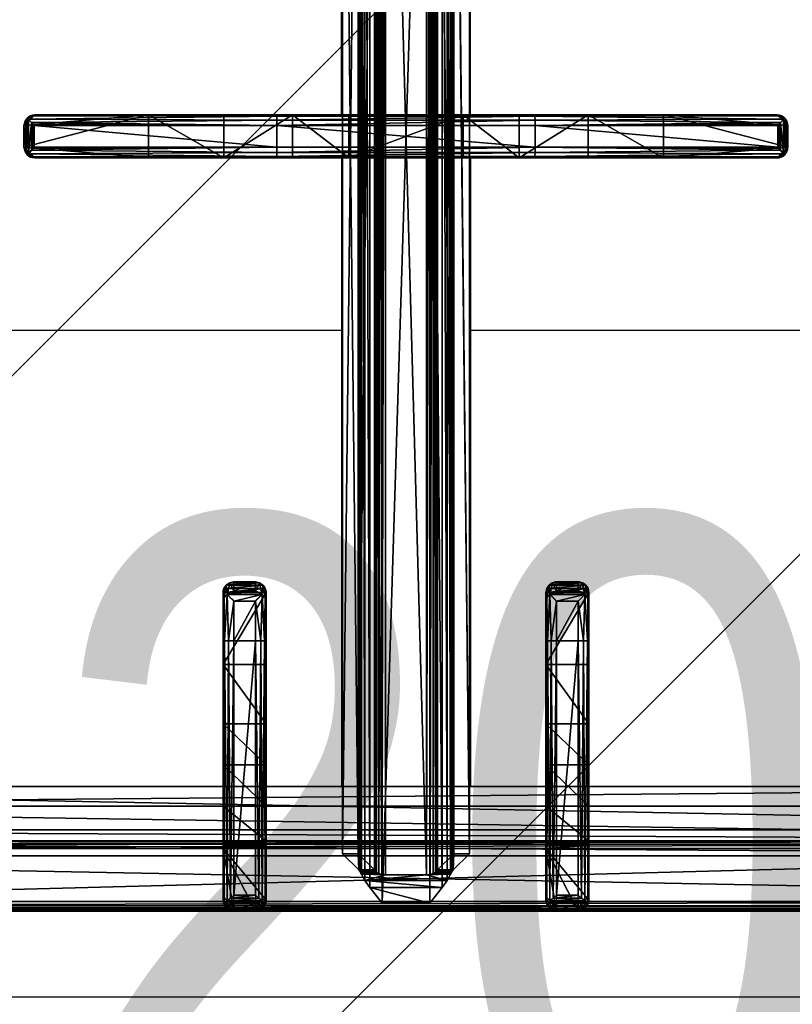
# Model space of a CAD drawing. Header units: millimetres. Extents: x 103872 to 294171, y 5570 to 32737.
# Tile 81 of 117: x 134878 to 135058, y 11252 to 11481. Entities that reach past the tile are written whole.
import ezdxf

# ---------------------------------------------------------------- set-up
doc = ezdxf.new("R2010")
doc.units = ezdxf.units.MM
doc.header["$LTSCALE"] = 2.5
doc.linetypes.add('CONTINUA', pattern=[0])
for name, color, linetype, lineweight in [('00-ABM-PHE-DRAINAGE TEXT', 7, 'Continuous', 18), ('CKD Equipments', 252, 'Continuous', 0), ('Dimension', 40, 'Continuous', 0)]:
    doc.layers.add(name, color=color, linetype=linetype, lineweight=lineweight)
for name, color, linetype in [('IQ_200_3D', 1, 'Continuous'), ('IQ_204_2D', 7, 'CONTINUA'), ('IQ_204_3D', 7, 'Continuous')]:
    doc.layers.add(name, color=color, linetype=linetype)
doc.styles.add('arial 0.80', font='arial.ttf', dxfattribs={"width": 0.8})

# ---------------------------------------------------------------- blocks, each defined once
blk = doc.blocks.new('ELECTROLUX-MC7-TOPFYERBRURNERS4')
at = {"layer": 'IQ_200_3D', "color": 8, "invisible_edges": 5}
blk.add_3dface([(0, -80.5, 900), (20.34, -117.26, 900), (20.34, -619.74, 900), (0, -655, 900)], dxfattribs=at)
at = {"layer": 'IQ_204_2D', "color": 8}
for p, q in [((20, -651.5), (20, -85.5)), ((197.5, -279.74), (202.5, -279.74)), ((197.5, -280.19), (197.5, -279.74)), ((197.5, -280.19), (202.5, -280.19)), ((202.5, -279.74), (202.5, -280.19)), ((195, -282.24), (195, -282.66)), ((195, -282.66), (195, -338.54)), ((197.5, -282.09), (202.5, -282.09)), ((197.5, -338.49), (197.5, -282.09)), ((202.5, -282.09), (202.5, -338.49)), ((205, -282.66), (205, -282.24)), ((205, -338.54), (205, -282.66)), ((82.76, -326), (22.47, -326)), ((91.91, -326), (82.76, -326)), ((91.91, -326), (94.04, -326)), ((20, -328.5), (20, -333.5)), ((20, -328.5), (20, -333.5)), ((22, -328.5), (22, -333.5)), ((22, -328.5), (82.81, -328.5)), ((82.81, -328.5), (82.81, -333.5)), ((82.81, -328.5), (92.02, -328.5)), ((92.02, -333.5), (92.02, -328.5)), ((96.48, -328.5), (94.37, -328.5)), ((94.37, -328.5), (94.37, -333.5)), ((96.48, -333.5), (96.48, -328.5)), ((82.81, -333.5), (22, -333.5)), ((92.02, -333.5), (82.81, -333.5)), ((94.37, -333.5), (96.48, -333.5)), ((22.47, -336), (82.76, -336)), ((82.76, -336), (91.91, -336)), ((94.04, -336), (91.91, -336)), ((195, -338.54), (195, -398.43)), ((197.5, -338.49), (202.5, -338.49)), ((197.5, -398.49), (197.5, -338.49)), ((202.5, -338.49), (202.5, -398.49)), ((205, -398.43), (205, -338.54)), ((195, -353.5), (48.98, -353.5)), ((205, -353.5), (351.02, -353.5)), ((195, -383.5), (48.98, -383.5)), ((205, -383.5), (351.02, -383.5)), ((195, -398.43), (195, -454.31)), ((197.5, -398.49), (202.5, -398.49)), ((197.5, -454.88), (197.5, -398.49)), ((202.5, -398.49), (202.5, -454.88)), ((205, -454.31), (205, -398.43)), ((22.47, -401), (82.76, -401)), ((82.76, -401), (91.91, -401)), ((94.04, -401), (91.91, -401)), ((20, -408.5), (20, -403.5)), ((20, -408.5), (20, -403.5)), ((22, -408.5), (22, -403.5)), ((82.81, -403.5), (22, -403.5)), ((82.81, -408.5), (82.81, -403.5)), ((92.02, -403.5), (82.81, -403.5)), ((92.02, -403.5), (92.02, -408.5)), ((94.37, -403.5), (96.48, -403.5)), ((94.37, -408.5), (94.37, -403.5)), ((96.48, -403.5), (96.48, -408.5)), ((22, -408.5), (82.81, -408.5)), ((82.81, -408.5), (92.02, -408.5)), ((96.48, -408.5), (94.37, -408.5)), ((82.76, -411), (22.47, -411)), ((91.91, -411), (82.76, -411)), ((91.91, -411), (94.04, -411)), ((195, -454.31), (195, -454.73)), ((197.5, -454.88), (202.5, -454.88)), ((205, -454.73), (205, -454.31)), ((196.89, -456.68), (203.11, -456.68)), ((197.5, -456.79), (202.5, -456.79)), ((197.5, -457.24), (197.5, -456.79)), ((197.5, -457.24), (202.5, -457.24)), ((202.5, -456.79), (202.5, -457.24))]:
    blk.add_line(p, q, dxfattribs=at)
blk.add_lwpolyline([(48.98, -112.48), (351.02, -112.48), (351.02, -624.52), (48.98, -624.52)], close=True, dxfattribs=at)
for points in [[(245, -353.5), (245, -222.25, 1), (155, -222.25), (155, -353.5)], [(155, -383.5), (155, -512.25, 1), (245, -512.25), (245, -383.5)]]:
    blk.add_lwpolyline(points, format="xyb", dxfattribs=at)
for centre, major_axis, ratio, start_param, end_param in [((197.5, -282.24), (0, 2.5), 0.99863, 0, 1.570796), ((197.5, -282.66), (2.5, 0), 0.951091, 2.227228, 3.141593), ((202.5, -282.24), (0, 2.5), 0.99863, 4.712389, 6.283185), ((202.5, -282.66), (-2.5, 0), 0.951091, 3.141593, 4.055957), ((197.5, -338.54), (-2.5, 0), 0.02182, -1.570796, 0), ((202.5, -338.54), (-2.5, 0), 0.02182, 3.141593, 4.712389), ((197.5, -398.43), (2.5, 0), 0.02182, 3.141593, 4.712389), ((202.5, -398.43), (2.5, 0), 0.02182, 4.712389, 6.283185), ((22.47, -403.5), (0, 2.5), 0.948965, 0, 0.895145), ((82.76, -403.5), (0, 2.5), 0.02182, 4.712389, 6.283185), ((91.91, -403.5), (0, 2.5), 0.84544, -0.894481, 0), ((91.91, -403.5), (2.5, 2.5), 0.02182, 4.734206, 5.410521), ((91.91, -403.5), (-1.92, 1.92), 0.8391, 4.014257, 4.690572), ((82.76, -408.5), (0, 2.5), 0.02182, 3.141593, 4.712389), ((91.91, -408.5), (-2.5, 2.5), 0.02182, 4.014257, 4.690572), ((91.91, -408.5), (1.92, 1.92), 0.8391, 4.734206, 5.410521), ((22.47, -408.5), (0, 2.5), 0.948965, 2.246448, 3.141593), ((91.91, -408.5), (0, 2.5), 0.84544, 3.141593, 4.036074), ((197.5, -454.31), (2.5, 0), 0.951091, 3.141593, 4.055957), ((197.5, -454.73), (0, 2.5), 0.99863, 1.570796, 3.141593), ((202.5, -454.73), (0, 2.5), 0.99863, 3.141593, 4.712389), ((202.5, -454.31), (-2.5, 0), 0.951091, 2.227228, 3.141593), ((197.5, -453.34), (0, 3.44), 0.725954, 2.896194, 3.141593), ((202.5, -453.34), (0, 3.44), 0.725954, 3.141593, 3.386992)]:
    blk.add_ellipse(centre, major_axis=major_axis, ratio=ratio, start_param=start_param, end_param=end_param, dxfattribs=at)
at = {"layer": 'IQ_204_2D', "color": 8, "extrusion": (0, 0, -1)}
for centre, major_axis, ratio, start_param, end_param in [((22.47, -328.5), (0, 2.5), 0.948965, -0.895145, 0), ((82.76, -328.5), (0, 2.5), 0.02182, 0, 1.570796), ((91.91, -328.5), (0, 2.5), 0.84544, 0, 0.894481), ((91.91, -328.5), (2.5, 2.5), 0.02182, 0.872665, 1.54898), ((91.91, -328.5), (-1.92, 1.92), 0.8391, 1.592613, 2.268928), ((82.76, -333.5), (0, 2.5), 0.02182, 1.570796, 3.141593), ((91.91, -333.5), (-2.5, 2.5), 0.02182, 1.592613, 2.268928), ((91.91, -333.5), (1.92, 1.92), 0.8391, 0.872665, 1.54898), ((22.47, -333.5), (0, 2.5), 0.948965, 3.141593, 4.036737), ((91.91, -333.5), (0, 2.5), 0.84544, 2.247111, 3.141593)]:
    blk.add_ellipse(centre, major_axis=major_axis, ratio=ratio, start_param=start_param, end_param=end_param, dxfattribs=at)
at = {"layer": 'IQ_204_2D', "color": 8}
for points, knots in [([(195.97, -280.77), (196.17, -280.62), (196.38, -280.49), (196.75, -280.33), (196.91, -280.28), (197.21, -280.21), (197.36, -280.19), (197.5, -280.19)], [11.914764, 11.914764, 11.914764, 11.914764, 12.773402, 12.773402, 13.350347, 13.350347, 13.927292, 13.927292, 13.927292, 13.927292]), ([(197.5, -282.09), (197.5, -282.09), (197.5, -282.09), (197.5, -282.09), (197.5, -282.09), (197.5, -282.09), (197.5, -282.09), (197.49, -282.09), (197.49, -282.09), (197.49, -282.09), (197.49, -282.08), (197.48, -282.08), (197.48, -282.08), (197.46, -282.06), (197.45, -282.05), (197.43, -282.03), (197.41, -282.01), (197.35, -281.96), (197.3, -281.92), (197.16, -281.8), (197.06, -281.7), (196.85, -281.52), (196.74, -281.42), (196.52, -281.23), (196.41, -281.14), (196.19, -280.96), (196.08, -280.86), (195.97, -280.77)], [8.188469, 8.188469, 8.188469, 8.188469, 8.190233, 8.190233, 8.191997, 8.191997, 8.195525, 8.195525, 8.202581, 8.202581, 8.216692, 8.216692, 8.244915, 8.244915, 8.301361, 8.301361, 8.414254, 8.414254, 8.640038, 8.640038, 9.091607, 9.091607, 9.543176, 9.543176, 9.994745, 9.994745, 10.458205, 10.458205, 10.458205, 10.458205]), ([(202.5, -280.19), (202.64, -280.19), (202.79, -280.21), (203.09, -280.28), (203.25, -280.33), (203.62, -280.49), (203.83, -280.62), (204.03, -280.77)], [0, 0, 0, 0, 0.576945, 0.576945, 1.153889, 1.153889, 2.012527, 2.012527, 2.012527, 2.012527]), ([(204.03, -280.77), (203.92, -280.86), (203.81, -280.96), (203.59, -281.14), (203.48, -281.23), (203.26, -281.42), (203.15, -281.52), (202.94, -281.7), (202.84, -281.8), (202.7, -281.92), (202.65, -281.96), (202.59, -282.01), (202.57, -282.03), (202.55, -282.05), (202.54, -282.06), (202.52, -282.08), (202.52, -282.08), (202.51, -282.08), (202.51, -282.09), (202.51, -282.09), (202.51, -282.09), (202.5, -282.09), (202.5, -282.09), (202.5, -282.09), (202.5, -282.09), (202.5, -282.09), (202.5, -282.09), (202.5, -282.09)], [5.918216, 5.918216, 5.918216, 5.918216, 6.381677, 6.381677, 6.833246, 6.833246, 7.284815, 7.284815, 7.736384, 7.736384, 7.962168, 7.962168, 8.07506, 8.07506, 8.131506, 8.131506, 8.159729, 8.159729, 8.173841, 8.173841, 8.180897, 8.180897, 8.184425, 8.184425, 8.186189, 8.186189, 8.187953, 8.187953, 8.187953, 8.187953]), ([(20, -328.5), (20.01, -328.36), (20.03, -328.21), (20.09, -327.9), (20.14, -327.75), (20.31, -327.37), (20.45, -327.14), (20.62, -326.94)], [0, 0, 0, 0, 0.576945, 0.576945, 1.153889, 1.153889, 2.068716, 2.068716, 2.068716, 2.068716]), ([(20.62, -326.94), (20.79, -327.14), (20.99, -327.37), (21.33, -327.75), (21.47, -327.9), (21.74, -328.21), (21.87, -328.36), (22, -328.5)], [11.858599, 11.858599, 11.858599, 11.858599, 12.773425, 12.773425, 13.35037, 13.35037, 13.927314, 13.927314, 13.927314, 13.927314]), ([(94.04, -326), (94.19, -326), (94.35, -326.01), (94.66, -326.08), (94.82, -326.13), (95.12, -326.25), (95.26, -326.33), (95.53, -326.52), (95.65, -326.62), (95.87, -326.84), (95.97, -326.97), (96.15, -327.24), (96.23, -327.39), (96.35, -327.7), (96.4, -327.86), (96.46, -328.18), (96.48, -328.34), (96.48, -328.5)], [3.776921, 3.776921, 3.776921, 3.776921, 4.248957, 4.248957, 4.720993, 4.720993, 5.193029, 5.193029, 5.665065, 5.665065, 6.135831, 6.135831, 6.606596, 6.606596, 7.077361, 7.077361, 7.548126, 7.548126, 7.548126, 7.548126]), ([(20.62, -335.06), (20.45, -334.86), (20.31, -334.63), (20.14, -334.25), (20.09, -334.09), (20.03, -333.79), (20.01, -333.64), (20, -333.5)], [11.858599, 11.858599, 11.858599, 11.858599, 12.773425, 12.773425, 13.35037, 13.35037, 13.927314, 13.927314, 13.927314, 13.927314]), ([(22, -333.5), (21.87, -333.64), (21.74, -333.79), (21.47, -334.09), (21.33, -334.25), (20.99, -334.63), (20.79, -334.86), (20.62, -335.06)], [0, 0, 0, 0, 0.576945, 0.576945, 1.153889, 1.153889, 2.068716, 2.068716, 2.068716, 2.068716]), ([(96.48, -333.5), (96.48, -333.66), (96.46, -333.82), (96.4, -334.14), (96.35, -334.3), (96.23, -334.61), (96.15, -334.76), (95.97, -335.03), (95.87, -335.16), (95.65, -335.38), (95.53, -335.48), (95.26, -335.67), (95.12, -335.75), (94.82, -335.87), (94.66, -335.92), (94.35, -335.98), (94.19, -336), (94.04, -336)], [15.096253, 15.096253, 15.096253, 15.096253, 15.567018, 15.567018, 16.037783, 16.037783, 16.508548, 16.508548, 16.979314, 16.979314, 17.45135, 17.45135, 17.923386, 17.923386, 18.395422, 18.395422, 18.867458, 18.867458, 18.867458, 18.867458]), ([(20.62, -401.94), (20.45, -402.14), (20.31, -402.37), (20.14, -402.75), (20.09, -402.91), (20.03, -403.21), (20.01, -403.36), (20, -403.5)], [11.858599, 11.858599, 11.858599, 11.858599, 12.773425, 12.773425, 13.35037, 13.35037, 13.927314, 13.927314, 13.927314, 13.927314]), ([(22, -403.5), (21.87, -403.36), (21.74, -403.21), (21.47, -402.91), (21.33, -402.75), (20.99, -402.37), (20.79, -402.14), (20.62, -401.94)], [0, 0, 0, 0, 0.576945, 0.576945, 1.153889, 1.153889, 2.068716, 2.068716, 2.068716, 2.068716]), ([(96.48, -403.5), (96.48, -403.34), (96.46, -403.18), (96.4, -402.86), (96.35, -402.7), (96.23, -402.39), (96.15, -402.24), (95.97, -401.97), (95.87, -401.84), (95.65, -401.62), (95.53, -401.52), (95.26, -401.33), (95.12, -401.25), (94.82, -401.13), (94.66, -401.08), (94.35, -401.02), (94.19, -401), (94.04, -401)], [15.096253, 15.096253, 15.096253, 15.096253, 15.567018, 15.567018, 16.037783, 16.037783, 16.508548, 16.508548, 16.979314, 16.979314, 17.45135, 17.45135, 17.923386, 17.923386, 18.395422, 18.395422, 18.867458, 18.867458, 18.867458, 18.867458]), ([(20, -408.5), (20.01, -408.64), (20.03, -408.79), (20.09, -409.09), (20.14, -409.25), (20.31, -409.63), (20.45, -409.86), (20.62, -410.06)], [0, 0, 0, 0, 0.576945, 0.576945, 1.153889, 1.153889, 2.068716, 2.068716, 2.068716, 2.068716]), ([(20.62, -410.06), (20.79, -409.86), (20.99, -409.63), (21.33, -409.25), (21.47, -409.09), (21.74, -408.79), (21.87, -408.64), (22, -408.5)], [11.858599, 11.858599, 11.858599, 11.858599, 12.773425, 12.773425, 13.35037, 13.35037, 13.927314, 13.927314, 13.927314, 13.927314]), ([(94.04, -411), (94.19, -411), (94.35, -410.99), (94.66, -410.92), (94.82, -410.87), (95.12, -410.75), (95.26, -410.67), (95.53, -410.48), (95.65, -410.38), (95.87, -410.16), (95.97, -410.03), (96.15, -409.76), (96.23, -409.61), (96.35, -409.3), (96.4, -409.14), (96.46, -408.82), (96.48, -408.66), (96.48, -408.5)], [3.776921, 3.776921, 3.776921, 3.776921, 4.248957, 4.248957, 4.720993, 4.720993, 5.193029, 5.193029, 5.665065, 5.665065, 6.135831, 6.135831, 6.606596, 6.606596, 7.077361, 7.077361, 7.548126, 7.548126, 7.548126, 7.548126]), ([(195.97, -456.2), (196.08, -456.11), (196.19, -456.02), (196.41, -455.84), (196.52, -455.74), (196.74, -455.55), (196.85, -455.45), (197.06, -455.27), (197.16, -455.18), (197.3, -455.05), (197.35, -455.01), (197.41, -454.96), (197.43, -454.94), (197.45, -454.92), (197.46, -454.91), (197.48, -454.9), (197.48, -454.89), (197.49, -454.89), (197.49, -454.88), (197.49, -454.88), (197.49, -454.88), (197.5, -454.88), (197.5, -454.88), (197.5, -454.88), (197.5, -454.88), (197.5, -454.88), (197.5, -454.88), (197.5, -454.88)], [5.918733, 5.918733, 5.918733, 5.918733, 6.382193, 6.382193, 6.833762, 6.833762, 7.285331, 7.285331, 7.7369, 7.7369, 7.962685, 7.962685, 8.075577, 8.075577, 8.132023, 8.132023, 8.160246, 8.160246, 8.174358, 8.174358, 8.181413, 8.181413, 8.184941, 8.184941, 8.186705, 8.186705, 8.188469, 8.188469, 8.188469, 8.188469]), ([(202.5, -454.88), (202.5, -454.88), (202.5, -454.88), (202.5, -454.88), (202.5, -454.88), (202.5, -454.88), (202.5, -454.88), (202.51, -454.88), (202.51, -454.88), (202.51, -454.88), (202.51, -454.89), (202.52, -454.89), (202.52, -454.9), (202.54, -454.91), (202.55, -454.92), (202.57, -454.94), (202.59, -454.96), (202.65, -455.01), (202.7, -455.05), (202.84, -455.18), (202.94, -455.27), (203.15, -455.45), (203.26, -455.55), (203.48, -455.74), (203.59, -455.84), (203.81, -456.02), (203.92, -456.11), (204.03, -456.2)], [8.187953, 8.187953, 8.187953, 8.187953, 8.189716, 8.189716, 8.19148, 8.19148, 8.195008, 8.195008, 8.202064, 8.202064, 8.216176, 8.216176, 8.244399, 8.244399, 8.300845, 8.300845, 8.413737, 8.413737, 8.639521, 8.639521, 9.09109, 9.09109, 9.542659, 9.542659, 9.994228, 9.994228, 10.457689, 10.457689, 10.457689, 10.457689]), ([(196.89, -456.68), (196.8, -456.65), (196.7, -456.62), (196.38, -456.48), (196.17, -456.35), (195.97, -456.2)], [0.785194, 0.785194, 0.785194, 0.785194, 1.153889, 1.153889, 2.012527, 2.012527, 2.012527, 2.012527]), ([(204.03, -456.2), (203.83, -456.35), (203.62, -456.48), (203.3, -456.62), (203.2, -456.65), (203.11, -456.68)], [11.914787, 11.914787, 11.914787, 11.914787, 12.773425, 12.773425, 13.14212, 13.14212, 13.14212, 13.14212])]:
    blk.add_open_spline(points, degree=3, knots=knots, dxfattribs=at)
at = {"layer": 'IQ_204_3D', "color": 8}
mesh = blk.add_polyface(dxfattribs=at)
corners = [(379.78, -85.71, 904.1), (380, -85.5, 900), (379.52, -84.72, 904.14), (379.73, -84.5, 900), (378, -83.5, 900), (378.78, -83.98, 904.14), (379, -83.77, 900), (377.79, -83.72, 904.1), (379.48, -85.71, 905.06), (379.29, -84.85, 905), (378.65, -85.21, 905.73), (378.76, -85.71, 905.75), (378.65, -84.21, 905), (377.79, -84.02, 905.06), (378.29, -84.85, 905.73), (377.79, -84.74, 905.75), (377.79, -85.71, 906), (22.21, -85.71, 906), (22.21, -84.74, 905.75), (22.21, -84.02, 905.06), (22.21, -83.72, 904.1), (22, -83.5, 900), (365.45, -638.95, 900), (22, -653.5, 900), (34.55, -638.95, 900), (365.45, -98.05, 900), (380, -651.5, 900), (34.55, -98.05, 900), (20, -85.5, 900), (21, -83.77, 900), (379.73, -652.5, 900), (379, -653.23, 900), (378, -653.5, 900), (20, -651.5, 900), (20.27, -652.5, 900), (21, -653.23, 900), (20.27, -84.5, 900), (21.22, -83.98, 904.14), (20.48, -84.72, 904.14), (20.22, -85.71, 904.1), (21.35, -84.21, 905), (21.71, -84.85, 905.73), (20.71, -84.85, 905), (20.52, -85.71, 905.06), (21.35, -85.21, 905.73), (21.24, -85.71, 905.75), (22.21, -651.29, 906), (21.24, -651.29, 905.75), (20.52, -651.29, 905.06), (20.22, -651.29, 904.1), (20.48, -652.28, 904.14), (21.22, -653.02, 904.14), (22.21, -653.28, 904.1), (20.71, -652.15, 905), (21.35, -651.79, 905.73), (21.35, -652.79, 905), (22.21, -652.98, 905.06), (21.71, -652.15, 905.73), (22.21, -652.26, 905.75), (35.55, -637.95, 899.73), (35.55, -99.05, 899.73), (36.28, -99.78, 899), (36.28, -637.22, 899), (38.88, -634.62, 902.5), (38.88, -102.38, 902.5), (36.31, -637.19, 905.06), (36.31, -99.81, 905.06), (32.81, -96.31, 906), (32.81, -640.69, 906), (48.98, -624.52, 885), (48.98, -112.48, 885), (44.36, -107.86, 885), (44.36, -629.14, 885), (377.79, -653.28, 904.1), (377.79, -652.98, 905.06), (377.79, -651.29, 906), (377.79, -652.26, 905.75), (363.72, -637.22, 899), (364.45, -637.95, 899.73), (364.45, -99.05, 899.73), (363.72, -99.78, 899), (367.19, -640.69, 906), (367.19, -96.31, 906), (378.78, -653.02, 904.14), (379.52, -652.28, 904.14), (379.78, -651.29, 904.1), (378.65, -652.79, 905), (378.29, -652.15, 905.73), (379.29, -652.15, 905), (379.48, -651.29, 905.06), (378.65, -651.79, 905.73), (378.76, -651.29, 905.75), (361.12, -634.62, 902.5), (351.02, -624.52, 885), (363.69, -637.19, 905.06), (355.64, -629.14, 885), (355.64, -107.86, 885), (351.02, -112.48, 885), (361.12, -102.38, 902.5), (363.69, -99.81, 905.06)]
mesh.append_faces([[corners[k] for k in face] for face in [(16, 10, 14), (17, 41, 44), (46, 54, 57), (75, 87, 90)]], dxfattribs={"color": 8})
mesh.append_faces([[corners[k] for k in face] for face in [(4, 5, 6), (8, 10, 11), (16, 11, 10), (15, 16, 14), (7, 19, 13), (13, 18, 15), (28, 38, 36), (19, 41, 18), (17, 18, 41), (45, 17, 44), (39, 48, 43), (43, 47, 45), (23, 51, 35), (48, 54, 47), (46, 47, 54), (58, 46, 57), (52, 74, 56), (76, 56, 74), (26, 84, 30), (74, 87, 76), (85, 88, 84), (88, 87, 86), (75, 76, 87), (91, 75, 90), (85, 8, 89), (11, 89, 8)]], dxfattribs={"vtx0": -1, "color": 8})
mesh.append_faces([[corners[k] for k in face] for face in [(16, 15, 17), (22, 23, 24), (25, 26, 22), (27, 21, 25), (21, 28, 29), (6, 1, 4), (4, 25, 21), (24, 28, 27), (35, 33, 23), (26, 25, 1), (23, 22, 32), (17, 45, 46), (75, 81, 46), (81, 16, 82), (46, 67, 17), (17, 82, 16), (93, 72, 69), (72, 93, 95), (70, 71, 97), (97, 95, 93)]], dxfattribs={"vtx0": -1, "vtx1": -1, "color": 8})
mesh.append_faces([[corners[k] for k in face] for face in [(21, 27, 28), (4, 1, 25), (26, 32, 22), (24, 23, 33)]], dxfattribs={"vtx0": -1, "vtx1": -1, "vtx2": -1, "color": 8})
mesh.append_faces([[corners[k] for k in face] for face in [(17, 15, 18), (24, 33, 28), (46, 45, 47), (75, 58, 76), (16, 91, 11)]], dxfattribs={"vtx0": -1, "vtx2": -1, "color": 8})
mesh.append_faces([[corners[k] for k in face] for face in [(0, 1, 2), (5, 2, 6), (8, 0, 9), (5, 12, 2), (5, 7, 12), (12, 13, 14), (12, 14, 9), (2, 9, 0), (10, 9, 14), (19, 18, 13), (4, 21, 7), (30, 31, 26), (34, 33, 35), (20, 21, 37), (38, 37, 36), (19, 20, 40), (38, 42, 37), (38, 39, 42), (42, 43, 44), (42, 44, 40), (37, 40, 20), (41, 40, 44), (48, 47, 43), (28, 33, 39), (49, 33, 50), (51, 50, 35), (48, 49, 53), (51, 55, 50), (51, 52, 55), (55, 56, 57), (55, 57, 53), (50, 53, 49), (54, 53, 57), (24, 27, 59), (61, 62, 60), (63, 64, 65), (67, 68, 66), (69, 70, 63), (61, 71, 62), (73, 74, 52), (58, 56, 76), (32, 73, 23), (62, 77, 59), (22, 24, 78), (27, 25, 60), (80, 61, 79), (73, 32, 83), (84, 83, 30), (74, 73, 86), (88, 89, 90), (88, 86, 84), (83, 84, 86), (92, 93, 63), (68, 81, 65), (92, 63, 94), (72, 95, 62), (95, 96, 77), (98, 97, 92), (81, 82, 94), (98, 92, 99), (77, 80, 78), (25, 22, 79), (0, 8, 85), (91, 89, 11), (80, 96, 61), (70, 97, 64), (64, 98, 66), (82, 67, 99), (1, 0, 26)]], dxfattribs={"vtx1": -1, "color": 8})
mesh.append_faces([[corners[k] for k in face] for face in [(31, 32, 26), (75, 46, 58), (75, 16, 81), (81, 68, 46), (68, 67, 46), (67, 82, 17), (70, 69, 71), (72, 71, 69), (71, 96, 97), (96, 95, 97), (16, 75, 91)]], dxfattribs={"vtx1": -1, "vtx2": -1, "color": 8})
mesh.append_faces([[corners[k] for k in face] for face in [(1, 3, 2), (4, 7, 5), (2, 3, 6), (8, 9, 10), (7, 13, 12), (12, 9, 2), (13, 15, 14), (7, 20, 19), (21, 20, 7), (6, 3, 1), (28, 36, 29), (21, 29, 37), (28, 39, 38), (37, 29, 36), (19, 40, 41), (39, 43, 42), (42, 40, 37), (43, 45, 44), (39, 49, 48), (33, 49, 39), (33, 34, 50), (23, 52, 51), (50, 34, 35), (48, 53, 54), (52, 56, 55), (55, 53, 50), (56, 58, 57), (27, 60, 59), (62, 59, 60), (64, 66, 65), (68, 65, 66), (70, 64, 63), (71, 72, 62), (73, 52, 23), (77, 78, 59), (24, 59, 78), (25, 79, 60), (61, 60, 79), (32, 31, 83), (26, 85, 84), (83, 31, 30), (74, 86, 87), (73, 83, 86), (85, 89, 88), (88, 90, 87), (89, 91, 90), (93, 69, 63), (81, 94, 65), (63, 65, 94), (95, 77, 62), (96, 80, 77), (97, 93, 92), (82, 99, 94), (92, 94, 99), (80, 79, 78), (22, 78, 79), (96, 71, 61), (97, 98, 64), (98, 99, 66), (67, 66, 99), (0, 85, 26)]], dxfattribs={"vtx2": -1, "color": 8})
mesh = blk.add_polyface(dxfattribs=at)
corners = [(195, -454.73, 922), (195.33, -455.98, 922), (195, -454.31, 930.01), (196.25, -456.9, 922), (195.97, -456.2, 931.91), (196.89, -456.68, 931.13), (197.5, -456.79, 930.59), (197.35, -456.78, 930.62), (197.5, -457.24, 922), (197.19, -456.76, 930.72), (195.26, -455.36, 931.06), (202.5, -456.79, 930.59), (202.5, -457.24, 922), (195, -428.3, 922), (205, -428.3, 922), (204.67, -455.98, 922), (203.75, -456.9, 922), (205, -454.73, 922), (195, -398.43, 932.5), (195, -338.54, 932.5), (195, -326.18, 919.39), (195, -308.67, 922), (195, -282.24, 922), (195, -282.66, 930.01), (195, -342.16, 911.79), (195, -394.81, 911.79), (195, -355.23, 899.85), (195, -381.74, 899.85), (195, -410.79, 919.39), (196.72, -280.35, 931.28), (196.25, -280.07, 922), (195.97, -280.77, 931.91), (197.5, -280.19, 930.59), (197.5, -279.74, 922), (195.33, -280.99, 922), (195.26, -281.61, 931.06), (195.33, -338.51, 933.75), (196.25, -338.49, 934.67), (196.79, -281.47, 932.35), (197.49, -282.09, 932.48), (197.5, -338.49, 935), (197.47, -282.07, 932.48), (197.43, -282.03, 932.48), (197.35, -281.97, 932.47), (197.18, -281.81, 932.45), (202.5, -279.74, 922), (205, -308.67, 922), (205, -282.24, 922), (204.67, -280.99, 922), (203.75, -280.07, 922), (195.33, -398.46, 933.75), (197.5, -398.49, 935), (196.25, -398.48, 934.67), (196.79, -455.5, 932.35), (197.18, -455.16, 932.45), (197.35, -455.01, 932.47), (197.43, -454.94, 932.48), (197.47, -454.9, 932.48), (197.5, -454.88, 932.48), (202.51, -282.09, 932.48), (202.5, -338.49, 935), (202.5, -398.49, 935), (202.51, -454.88, 932.48), (204.03, -456.2, 931.91), (203.11, -456.68, 931.13), (203.21, -455.5, 932.35), (202.82, -455.16, 932.45), (202.65, -455.01, 932.47), (202.57, -454.94, 932.48), (202.53, -454.91, 932.48), (202.65, -456.78, 930.62), (202.81, -456.76, 930.72), (204.74, -455.36, 931.06), (205, -454.31, 930.01), (204.67, -398.46, 933.75), (205, -398.43, 932.5), (203.75, -398.48, 934.67), (205, -394.81, 911.79), (205, -326.18, 919.39), (205, -410.79, 919.39), (205, -342.16, 911.79), (205, -355.23, 899.85), (205, -381.74, 899.85), (205, -338.54, 932.5), (205, -282.66, 930.01), (204.03, -280.77, 931.91), (203.28, -280.35, 931.28), (202.5, -280.19, 930.59), (204.74, -281.61, 931.06), (204.67, -338.51, 933.75), (203.21, -281.47, 932.35), (203.75, -338.49, 934.67), (202.82, -281.81, 932.45), (202.65, -281.97, 932.47), (202.57, -282.03, 932.48), (202.53, -282.07, 932.48)]
mesh.append_faces([[corners[k] for k in face] for face in [(3, 4, 1), (4, 3, 5), (4, 10, 1), (29, 30, 31), (32, 33, 29), (33, 30, 29), (30, 34, 31), (31, 34, 35), (35, 36, 31), (31, 37, 38), (53, 52, 4), (4, 50, 10), (64, 16, 63), (72, 63, 15), (15, 63, 16), (72, 74, 63), (63, 76, 65), (49, 85, 48), (85, 49, 86), (87, 86, 45), (45, 86, 49), (85, 88, 48), (90, 91, 85), (85, 89, 88)]], dxfattribs={"color": 8})
mesh.append_faces([[corners[k] for k in face] for face in [(8, 5, 3), (22, 35, 34), (36, 37, 31), (52, 50, 4), (5, 63, 4), (17, 72, 15), (74, 76, 63), (91, 89, 85)]], dxfattribs={"vtx0": -1, "color": 8})
mesh.append_faces([[corners[k] for k in face] for face in [(6, 8, 11), (3, 0, 8), (8, 14, 12), (17, 12, 14), (19, 20, 18), (20, 19, 21), (23, 21, 19), (24, 25, 20), (13, 18, 28), (45, 46, 33), (46, 45, 47), (49, 47, 45), (18, 50, 19), (37, 36, 52), (64, 9, 71), (73, 14, 75), (77, 78, 79), (78, 77, 80), (82, 80, 77), (46, 83, 78), (83, 89, 75), (76, 74, 91), (43, 93, 44)]], dxfattribs={"vtx0": -1, "vtx1": -1, "color": 8})
mesh.append_faces([[corners[k] for k in face] for face in [(20, 28, 18), (39, 41, 40), (41, 42, 40), (42, 43, 40), (55, 56, 51), (56, 57, 51), (57, 58, 51), (39, 40, 59), (40, 60, 59), (51, 58, 61), (58, 62, 61), (68, 56, 67), (56, 68, 57), (62, 57, 69), (57, 62, 58), (69, 57, 68), (56, 55, 67), (11, 71, 9), (62, 69, 61), (69, 68, 61), (68, 67, 61), (75, 79, 78), (93, 94, 60), (94, 95, 60), (95, 59, 60), (93, 43, 94), (41, 95, 42), (95, 41, 59), (39, 59, 41), (95, 94, 42), (42, 94, 43)]], dxfattribs={"vtx0": -1, "vtx1": -1, "vtx2": -1, "color": 8})
mesh.append_faces([[corners[k] for k in face] for face in [(19, 36, 35), (40, 38, 37), (19, 50, 36), (51, 37, 52), (52, 36, 50), (18, 10, 50), (51, 61, 60), (75, 74, 72), (61, 65, 76), (83, 88, 89), (75, 89, 74), (60, 76, 91), (91, 74, 89)]], dxfattribs={"vtx0": -1, "vtx2": -1, "color": 8})
mesh.append_faces([[corners[k] for k in face] for face in [(0, 1, 2), (9, 5, 8), (10, 2, 1), (15, 16, 17), (0, 2, 13), (22, 21, 23), (26, 27, 24), (23, 35, 22), (23, 19, 35), (44, 38, 40), (34, 30, 22), (48, 47, 49), (2, 10, 18), (54, 55, 51), (63, 65, 4), (66, 54, 65), (66, 67, 54), (53, 4, 65), (5, 9, 64), (7, 6, 9), (70, 71, 11), (71, 12, 64), (71, 70, 12), (73, 75, 72), (66, 65, 61), (17, 14, 73), (81, 80, 82), (47, 84, 46), (47, 48, 84), (88, 84, 48), (84, 88, 83), (92, 93, 60), (32, 29, 87), (31, 85, 29), (85, 31, 90), (92, 90, 44), (86, 87, 29), (33, 32, 45), (21, 46, 20), (81, 26, 80), (24, 20, 80), (81, 82, 26), (27, 82, 25), (14, 13, 79), (28, 25, 79)]], dxfattribs={"vtx1": -1, "color": 8})
mesh.append_faces([[corners[k] for k in face] for face in [(6, 7, 8), (8, 12, 11), (0, 13, 8), (13, 14, 8), (16, 12, 17), (2, 18, 13), (27, 25, 24), (25, 28, 20), (30, 33, 22), (46, 21, 33), (21, 22, 33), (51, 40, 37), (52, 53, 51), (40, 51, 60), (55, 54, 67), (6, 11, 9), (70, 11, 12), (84, 83, 46), (83, 75, 78), (14, 79, 75), (91, 90, 60), (60, 61, 76)]], dxfattribs={"vtx1": -1, "vtx2": -1, "color": 8})
mesh.append_faces([[corners[k] for k in face] for face in [(7, 9, 8), (3, 1, 0), (43, 44, 40), (53, 54, 51), (5, 64, 63), (54, 53, 65), (12, 16, 64), (17, 73, 72), (67, 66, 61), (90, 92, 60), (31, 38, 90), (93, 92, 44), (85, 86, 29), (90, 38, 44), (32, 87, 45), (46, 78, 20), (26, 24, 80), (20, 78, 80), (82, 27, 26), (82, 77, 25), (13, 28, 79), (25, 77, 79)]], dxfattribs={"vtx2": -1, "color": 8})
mesh = blk.add_polyface(dxfattribs=at)
corners = [(92.02, -328.5, 934.6), (93.56, -335.06, 933.98), (93.56, -326.93, 933.98), (92.02, -333.5, 934.6), (94.37, -333.5, 932.53), (94.37, -328.5, 932.53), (96.29, -327.54, 920.55), (96.48, -328.5, 920.59), (95.76, -326.73, 920.43), (92.82, -326.25, 933.14), (94.04, -326, 920), (91.91, -326, 932.1), (94.97, -326.19, 920.24), (96.48, -333.5, 920.59), (96.29, -334.46, 920.55), (92.82, -335.75, 933.14), (95.76, -335.27, 920.43), (94.97, -335.81, 920.24), (94.04, -336, 920), (91.91, -336, 932.1), (82.76, -326, 932.5), (77.27, -326, 912.68), (24.21, -326, 932.5), (53.98, -326, 885), (36.28, -326, 899), (63.49, -326, 900.63), (44.36, -326, 885), (35.83, -326, 899.53), (35.23, -326, 899.88), (22.5, -326, 900), (34.55, -326, 900), (77.27, -336, 912.68), (53.98, -336, 885), (63.49, -336, 900.63), (82.76, -336, 932.5), (22.5, -336, 900), (34.55, -336, 900), (24.21, -336, 932.5), (35.23, -336, 899.88), (35.83, -336, 899.53), (44.36, -336, 885), (36.28, -336, 899), (21.73, -333.5, 933.1), (20, -333.5, 900), (21.9, -334.3, 933.81), (21.25, -335.66, 900), (22.36, -335.06, 934.45), (20.34, -334.75, 900), (23.18, -335.75, 933.58), (20, -328.5, 900), (21.73, -328.5, 933.1), (20.34, -327.25, 900), (21.25, -326.33, 900), (82.81, -334.75, 934.67), (82.81, -333.5, 935), (82.79, -335.66, 933.75), (23.02, -334.3, 934.87), (23.73, -333.5, 935), (82.81, -328.5, 935), (23.73, -328.5, 935), (22.36, -326.94, 934.45), (23.02, -327.7, 934.87), (21.9, -327.7, 933.81), (23.18, -326.25, 933.58), (82.79, -326.33, 933.75), (82.81, -327.25, 934.67)]
mesh.append_faces([[corners[k] for k in face] for face in [(5, 6, 2), (5, 7, 6), (6, 8, 2), (13, 4, 14), (16, 14, 1), (1, 14, 4), (42, 43, 44), (45, 46, 47), (46, 45, 48), (46, 44, 47), (44, 43, 47), (1, 55, 15), (48, 55, 46), (46, 53, 56), (57, 56, 54), (50, 62, 49), (49, 62, 51), (63, 52, 60), (52, 51, 60), (60, 51, 62), (61, 65, 60), (59, 58, 61), (60, 64, 63), (9, 64, 2)]], dxfattribs={"color": 8})
mesh.append_faces([[corners[k] for k in face] for face in [(0, 1, 2), (15, 16, 1), (16, 15, 17), (19, 17, 15), (32, 25, 33), (35, 48, 45), (35, 30, 36), (3, 53, 1), (53, 55, 1), (55, 53, 46), (58, 65, 61), (65, 64, 60), (64, 65, 2), (65, 0, 2)]], dxfattribs={"vtx0": -1, "color": 8})
mesh.append_faces([[corners[k] for k in face] for face in [(20, 21, 22), (23, 24, 25), (25, 22, 21), (30, 22, 28), (12, 17, 10), (17, 12, 16), (6, 14, 8), (8, 16, 12), (18, 34, 31), (37, 31, 34), (51, 29, 49), (49, 30, 43)]], dxfattribs={"vtx0": -1, "vtx1": -1, "color": 8})
mesh.append_faces([[corners[k] for k in face] for face in [(25, 28, 22), (37, 38, 33), (35, 43, 30)]], dxfattribs={"vtx0": -1, "vtx1": -1, "vtx2": -1, "color": 8})
mesh.append_faces([[corners[k] for k in face] for face in [(37, 33, 31), (33, 39, 41), (34, 15, 55), (34, 55, 48), (58, 54, 3), (54, 58, 59), (20, 63, 64), (20, 64, 9)]], dxfattribs={"vtx0": -1, "vtx2": -1, "color": 8})
mesh.append_faces([[corners[k] for k in face] for face in [(1, 4, 2), (2, 8, 9), (10, 11, 12), (12, 9, 8), (4, 13, 5), (18, 17, 19), (11, 10, 20), (29, 22, 30), (7, 13, 6), (10, 18, 21), (25, 21, 33), (19, 34, 18), (35, 36, 37), (40, 32, 41), (37, 48, 35), (43, 42, 49), (45, 47, 35), (19, 15, 34), (37, 34, 48), (0, 58, 3), (57, 54, 59), (42, 44, 50), (46, 60, 44), (60, 46, 61), (59, 61, 57), (62, 50, 44), (22, 29, 63), (22, 63, 20), (11, 20, 9), (26, 23, 40), (24, 26, 41), (36, 30, 38), (24, 41, 27), (39, 38, 27)]], dxfattribs={"vtx1": -1, "color": 8})
mesh.append_faces([[corners[k] for k in face] for face in [(10, 21, 20), (24, 27, 25), (27, 28, 25), (13, 14, 6), (14, 16, 8), (36, 38, 37), (38, 39, 33), (32, 33, 41), (47, 43, 35), (29, 30, 49), (3, 54, 53), (58, 0, 65)]], dxfattribs={"vtx1": -1, "vtx2": -1, "color": 8})
mesh.append_faces([[corners[k] for k in face] for face in [(0, 3, 1), (4, 5, 2), (11, 9, 12), (13, 7, 5), (23, 26, 24), (17, 18, 10), (18, 31, 21), (32, 23, 25), (21, 31, 33), (42, 50, 49), (51, 52, 29), (54, 56, 53), (46, 56, 61), (60, 62, 44), (61, 56, 57), (29, 52, 63), (23, 32, 40), (26, 40, 41), (30, 28, 38), (41, 39, 27), (38, 28, 27)]], dxfattribs={"vtx2": -1, "color": 8})
mesh = blk.add_polyface(dxfattribs=at)
corners = [(33.32, -379.61, 880), (366.68, -379.61, 880), (33.32, -383.23, 880), (366.68, -383.23, 880), (33.32, -353.77, 880), (366.68, -353.77, 880), (33.32, -357.39, 880), (366.68, -357.39, 880), (370.45, -357.54, 894.07), (29.55, -357.54, 894.07), (370.7, -357.75, 894.84), (28.97, -357.94, 895.59), (371.03, -357.94, 895.59), (29.3, -357.75, 894.84), (28.57, -358.13, 896.29), (371.43, -358.13, 896.29), (29.55, -361.16, 894.07), (370.45, -375.84, 894.07), (29.55, -375.84, 894.07), (370.5, -375.79, 894.26), (29.44, -375.74, 894.46), (370.56, -375.74, 894.46), (29.5, -375.79, 894.26), (29.37, -375.68, 894.65), (370.63, -375.68, 894.65), (29.55, -379.46, 894.07), (21.82, -362.96, 900), (25.49, -360.12, 899.11), (21.82, -374.04, 900), (25.49, -376.88, 899.11), (28.44, -363.73, 896.5), (27.13, -358.95, 897.99), (28.77, -362.18, 895.96), (29.07, -361.65, 895.39), (29.44, -361.26, 894.46), (29.5, -361.21, 894.26), (29.37, -361.32, 894.65), (28.53, -362.91, 896.36), (28.44, -373.27, 896.5), (28.53, -374.09, 896.36), (28.57, -378.87, 896.29), (28.77, -374.82, 895.96), (28.97, -379.06, 895.59), (29.3, -379.25, 894.84), (29.07, -375.35, 895.39), (27.13, -378.05, 897.99), (378.18, -362.96, 900), (374.51, -360.12, 899.11), (372.87, -358.95, 897.99), (370.45, -361.16, 894.07), (370.56, -361.26, 894.46), (370.5, -361.21, 894.26), (370.63, -361.32, 894.65), (370.93, -361.65, 895.39), (371.23, -362.18, 895.96), (371.47, -362.91, 896.36), (371.56, -363.73, 896.5), (371.56, -373.27, 896.5), (371.47, -374.09, 896.36), (370.93, -375.35, 895.39), (371.23, -374.82, 895.96), (370.45, -379.46, 894.07), (371.03, -379.06, 895.59), (370.7, -379.25, 894.84), (371.43, -378.87, 896.29), (372.87, -378.05, 897.99), (378.18, -374.04, 900), (374.51, -376.88, 899.11)]
mesh.append_faces([[corners[k] for k in face] for face in [(28, 27, 29), (39, 40, 38), (29, 31, 45), (26, 47, 27), (15, 31, 48), (48, 27, 47), (32, 55, 37), (56, 37, 55), (38, 58, 39), (60, 39, 58), (40, 65, 45), (66, 29, 67), (67, 45, 65), (48, 56, 15), (46, 67, 47), (47, 65, 48)]], dxfattribs={"vtx0": -1, "color": 8})
mesh.append_faces([[corners[k] for k in face] for face in [(8, 9, 10), (11, 12, 13), (13, 10, 9), (17, 18, 19), (20, 21, 22), (22, 19, 18), (11, 32, 14), (32, 11, 33), (9, 34, 13), (13, 33, 11), (40, 41, 42), (23, 43, 44), (43, 20, 25), (18, 25, 22), (22, 25, 20), (44, 42, 41), (6, 49, 16), (50, 35, 51), (35, 50, 34), (52, 34, 50), (51, 16, 49), (2, 61, 25), (62, 43, 63), (43, 62, 42), (64, 42, 62), (63, 25, 61), (56, 65, 57), (62, 60, 64), (60, 62, 59), (61, 21, 63), (63, 59, 62), (15, 54, 12), (52, 10, 53), (10, 50, 8), (49, 8, 51), (51, 8, 50), (53, 12, 54)]], dxfattribs={"vtx0": -1, "vtx1": -1, "color": 8})
mesh.append_faces([[corners[k] for k in face] for face in [(25, 18, 0), (38, 45, 31), (56, 48, 65), (8, 49, 7)]], dxfattribs={"vtx0": -1, "vtx2": -1, "color": 8})
mesh.append_faces([[corners[k] for k in face] for face in [(0, 1, 2), (4, 5, 6), (5, 4, 8), (14, 15, 11), (4, 6, 9), (1, 0, 17), (23, 24, 20), (2, 25, 0), (26, 27, 28), (14, 30, 31), (40, 45, 38), (27, 31, 29), (46, 47, 26), (31, 27, 48), (7, 49, 6), (36, 34, 52), (52, 53, 36), (54, 32, 53), (54, 55, 32), (30, 37, 56), (33, 36, 53), (57, 38, 56), (57, 58, 38), (59, 44, 60), (59, 24, 44), (41, 39, 60), (3, 61, 2), (40, 42, 64), (64, 65, 40), (29, 45, 67), (46, 26, 66), (67, 65, 47), (56, 55, 15), (5, 8, 7), (3, 1, 61)]], dxfattribs={"vtx1": -1, "color": 8})
mesh.append_faces([[corners[k] for k in face] for face in [(4, 9, 8), (15, 12, 11), (12, 10, 13), (6, 16, 9), (0, 18, 17), (24, 21, 20), (21, 19, 22), (16, 35, 9), (35, 34, 9), (34, 36, 13), (36, 33, 13), (32, 37, 14), (30, 38, 31), (39, 41, 40), (23, 20, 43), (43, 42, 44), (35, 16, 51), (43, 25, 63), (17, 19, 61), (19, 21, 61), (21, 24, 63), (24, 59, 63), (60, 58, 64), (55, 54, 15), (52, 50, 10), (10, 12, 53), (1, 17, 61)]], dxfattribs={"vtx1": -1, "vtx2": -1, "color": 8})
mesh.append_faces([[corners[k] for k in face] for face in [(1, 3, 2), (5, 7, 6), (37, 30, 14), (15, 14, 31), (32, 33, 53), (38, 30, 56), (24, 23, 44), (44, 41, 60), (66, 28, 29), (26, 28, 66), (46, 66, 67), (65, 64, 57), (58, 57, 64)]], dxfattribs={"vtx2": -1, "color": 8})
mesh = blk.add_polyface(dxfattribs=at)
corners = [(92.02, -403.5, 934.6), (93.56, -410.07, 933.98), (93.56, -401.94, 933.98), (92.02, -408.5, 934.6), (94.37, -408.5, 932.53), (94.37, -403.5, 932.53), (96.29, -402.54, 920.55), (96.48, -403.5, 920.59), (95.76, -401.73, 920.43), (92.82, -401.25, 933.14), (94.04, -401, 920), (91.91, -401, 932.1), (94.97, -401.19, 920.24), (96.48, -408.5, 920.59), (96.29, -409.46, 920.55), (92.82, -410.75, 933.14), (95.76, -410.27, 920.43), (94.97, -410.81, 920.24), (94.04, -411, 920), (91.91, -411, 932.1), (82.76, -401, 932.5), (77.27, -401, 912.68), (24.21, -401, 932.5), (53.98, -401, 885), (36.28, -401, 899), (63.49, -401, 900.63), (44.36, -401, 885), (35.83, -401, 899.53), (35.23, -401, 899.88), (22.5, -401, 900), (34.55, -401, 900), (77.27, -411, 912.68), (53.98, -411, 885), (63.49, -411, 900.63), (82.76, -411, 932.5), (22.5, -411, 900), (34.55, -411, 900), (24.21, -411, 932.5), (35.23, -411, 899.88), (35.83, -411, 899.53), (44.36, -411, 885), (36.28, -411, 899), (21.73, -408.5, 933.1), (20, -408.5, 900), (21.9, -409.3, 933.81), (21.25, -410.67, 900), (22.36, -410.06, 934.45), (20.34, -409.75, 900), (23.18, -410.75, 933.58), (20, -403.5, 900), (21.73, -403.5, 933.1), (20.34, -402.25, 900), (21.25, -401.34, 900), (82.81, -409.75, 934.67), (82.81, -408.5, 935), (82.79, -410.67, 933.75), (23.02, -409.3, 934.87), (23.73, -408.5, 935), (82.81, -403.5, 935), (23.73, -403.5, 935), (22.36, -401.94, 934.45), (23.02, -402.7, 934.87), (21.9, -402.7, 933.81), (23.18, -401.25, 933.58), (82.79, -401.34, 933.75), (82.81, -402.25, 934.67)]
mesh.append_faces([[corners[k] for k in face] for face in [(5, 6, 2), (5, 7, 6), (6, 8, 2), (13, 4, 14), (16, 14, 1), (1, 14, 4), (42, 43, 44), (45, 46, 47), (46, 45, 48), (46, 44, 47), (44, 43, 47), (1, 55, 15), (48, 55, 46), (46, 53, 56), (57, 56, 54), (50, 62, 49), (49, 62, 51), (63, 52, 60), (52, 51, 60), (60, 51, 62), (61, 65, 60), (59, 58, 61), (60, 64, 63), (9, 64, 2)]], dxfattribs={"color": 8})
mesh.append_faces([[corners[k] for k in face] for face in [(0, 1, 2), (15, 16, 1), (16, 15, 17), (19, 17, 15), (32, 25, 33), (35, 48, 45), (35, 30, 36), (3, 53, 1), (53, 55, 1), (55, 53, 46), (58, 65, 61), (65, 64, 60), (64, 65, 2), (65, 0, 2)]], dxfattribs={"vtx0": -1, "color": 8})
mesh.append_faces([[corners[k] for k in face] for face in [(20, 21, 22), (23, 24, 25), (25, 22, 21), (30, 22, 28), (12, 17, 10), (17, 12, 16), (6, 14, 8), (8, 16, 12), (18, 34, 31), (37, 31, 34), (51, 29, 49), (49, 30, 43)]], dxfattribs={"vtx0": -1, "vtx1": -1, "color": 8})
mesh.append_faces([[corners[k] for k in face] for face in [(25, 28, 22), (37, 38, 33), (35, 43, 30)]], dxfattribs={"vtx0": -1, "vtx1": -1, "vtx2": -1, "color": 8})
mesh.append_faces([[corners[k] for k in face] for face in [(37, 33, 31), (33, 39, 41), (34, 15, 55), (34, 55, 48), (58, 54, 3), (54, 58, 59), (20, 63, 64), (20, 64, 9)]], dxfattribs={"vtx0": -1, "vtx2": -1, "color": 8})
mesh.append_faces([[corners[k] for k in face] for face in [(1, 4, 2), (2, 8, 9), (10, 11, 12), (12, 9, 8), (4, 13, 5), (18, 17, 19), (11, 10, 20), (29, 22, 30), (7, 13, 6), (10, 18, 21), (25, 21, 33), (19, 34, 18), (35, 36, 37), (40, 32, 41), (37, 48, 35), (43, 42, 49), (45, 47, 35), (19, 15, 34), (37, 34, 48), (0, 58, 3), (57, 54, 59), (42, 44, 50), (46, 60, 44), (60, 46, 61), (59, 61, 57), (62, 50, 44), (22, 29, 63), (22, 63, 20), (11, 20, 9), (26, 23, 40), (24, 26, 41), (36, 30, 38), (24, 41, 27), (39, 38, 27)]], dxfattribs={"vtx1": -1, "color": 8})
mesh.append_faces([[corners[k] for k in face] for face in [(10, 21, 20), (24, 27, 25), (27, 28, 25), (13, 14, 6), (14, 16, 8), (36, 38, 37), (38, 39, 33), (32, 33, 41), (47, 43, 35), (29, 30, 49), (3, 54, 53), (58, 0, 65)]], dxfattribs={"vtx1": -1, "vtx2": -1, "color": 8})
mesh.append_faces([[corners[k] for k in face] for face in [(0, 3, 1), (4, 5, 2), (11, 9, 12), (13, 7, 5), (23, 26, 24), (17, 18, 10), (18, 31, 21), (32, 23, 25), (21, 31, 33), (42, 50, 49), (51, 52, 29), (54, 56, 53), (46, 56, 61), (60, 62, 44), (61, 56, 57), (29, 52, 63), (23, 32, 40), (26, 40, 41), (30, 28, 38), (41, 39, 27), (38, 28, 27)]], dxfattribs={"vtx2": -1, "color": 8})
blk = doc.blocks.new('ARCH')
at = {"layer": 'CKD Equipments', "color": 8}
blk.add_line((116417.15, 11253.55, -880), (115762.15, 11253.55, -880), dxfattribs=at)
blk.add_3dface([(116417.15, 11253.55, -230), (115864.15, 11253.55, -230), (115864.15, 12053.55, -230), (116417.15, 12053.55, -230)], dxfattribs=at)
for points, invisible_edges in [([(116417.15, 11253.55, -230), (116417.15, 11253.55, 20), (115764.15, 11253.55, 20), (115864.15, 11253.55, -156)], 12), ([(115864.15, 11253.55, -156), (116417.15, 11253.55, -230), (115864.15, 11253.55, -230)], 1)]:
    blk.add_3dface(points, dxfattribs=dict(at, invisible_edges=invisible_edges))
at = {"layer": 'CKD Equipments', "color": 8, "rotation": 90}
blk.add_blockref('ELECTROLUX-MC7-TOPFYERBRURNERS4', (115762.15, 11253.55, -880), dxfattribs=at)

msp = doc.modelspace()

# ---------------------------------------------------------------- block references
at = {"layer": 'Dimension'}
msp.add_blockref('ARCH', (18837.33, 0), dxfattribs=at)

# ---------------------------------------------------------------- next in the draw order: hatches: boundary and pattern name
h = msp.add_hatch(dxfattribs=at)
h.set_pattern_fill('ANSI31', color=5, scale=50)
h.paths.add_polyline_path([(137058.16, 13210.58), (134558.16, 13210.58), (134558.16, 8500.58), (137058.16, 8500.58)])

# ---------------------------------------------------------------- next in the draw order: texts
at = {"layer": '00-ABM-PHE-DRAINAGE TEXT', "color": 6, "style": 'arial 0.80', "width": 0.8}
msp.add_text('200MM RAISE REQUIRED', height=150, dxfattribs=at).set_placement((134883.59, 11215, -37300.81))

doc.saveas('drawing.dxf')
